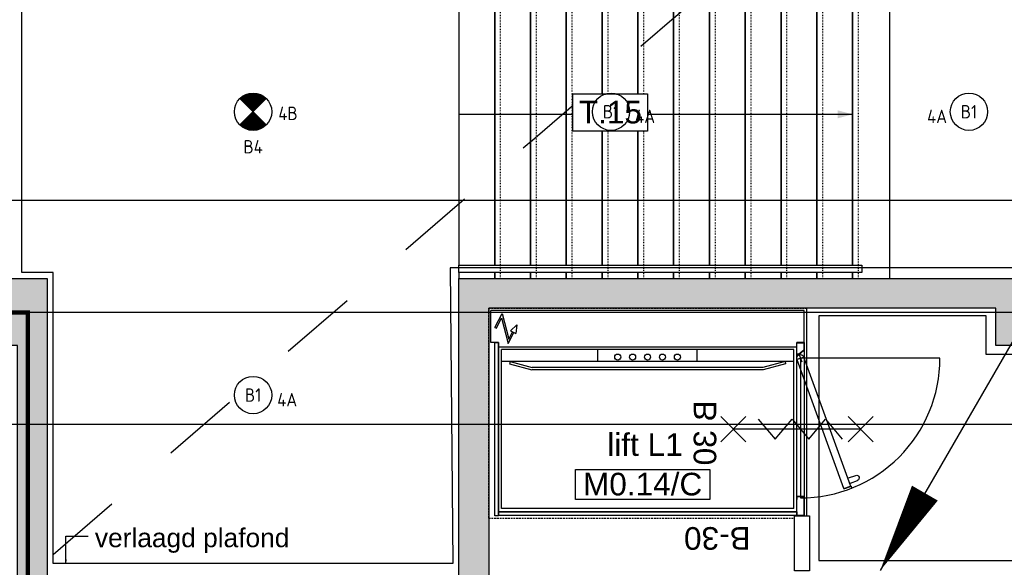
# Model space of a CAD drawing. Header units: millimetres. Extents: x -38031 to 110605, y -22066 to 88711.
# Tile 16 of 116: x 10090 to 16692, y 21365 to 25034. Entities that reach past the tile are written whole.
import ezdxf
from ezdxf.enums import TextEntityAlignment as Align

# ---------------------------------------------------------------- set-up
doc = ezdxf.new("R2010")
doc.units = ezdxf.units.MM
doc.header["$LTSCALE"] = 50
doc.set_wipeout_variables(frame=1)
for name, pattern in [('HIDDEN', [9.525, 6.35, -3.175]), ('STYLE_01', [0.41664, 0.20828, -0.20836]), ('STYLE_05', [0.20828, 0.069425, -0.138855]), ('STYLE_06', [1.04164, 0.625, -0.20828, 0.06943, -0.13893]), ('STYLE_14', [0.369094, 0.246063, -0.123031])]:
    doc.linetypes.add(name, pattern=pattern)
for name, color, linetype in [('AB$1A---_ATTRIB035', 8, 'Continuous'), ('AL$1A---_ALGEMEEN', 8, 'Continuous'), ('AM$1A---_ARCERING', 8, 'Continuous'), ('AT$1A---_TEKST100', 8, 'Continuous'), ('Bouwkundig', 8, 'Continuous'), ('brandscheiding', 5, 'HIDDEN'), ('EL6121--', 3, 'Continuous'), ('EL6311--', 3, 'Continuous'), ('EL6311--nv', 3, 'Continuous'), ('stramien', 1, 'Continuous'), ('versterkte strook', 7, 'Continuous')]:
    doc.layers.add(name, color=color, linetype=linetype)
doc.styles.add('Arial', font='ARIAL.TTF')
doc.styles.add('BURO-018', font='iso.shx', dxfattribs={"height": 90})
doc.styles.get("Standard").update_dxf_attribs({"font": 'iso.shx'})

# ---------------------------------------------------------------- blocks, each defined once
blk = doc.blocks.new('E00170')
at = {"color": 0, "linetype": 'Continuous'}
for q in [(5, 8.66), (-5, -8.66)]:
    blk.add_line((0, 0), q, dxfattribs=at)
for points in [[(5, 8.66, 0, 1, 0), (3.5, 6.062, 1, 1, 0)], [(-5, -8.66, 0, 1, 0), (-3.5, -6.062, 1, 1, 0)]]:
    blk.add_lwpolyline(points, format="xyseb", dxfattribs=at)
at = {"color": 0, "const_width": 0.5}
blk.add_lwpolyline([(-0.25, 0, 1), (0.25, 0, 1)], format="xyb", close=True, dxfattribs=at)
at = {"color": 0, "linetype": 'Continuous'}
blk.add_circle((0, 0), 0.5, dxfattribs=at)
blk = doc.blocks.new('1115B3A')
at = {"color": 0, "linetype": 'Continuous'}
blk.add_circle((0, 0), 2.5, dxfattribs=at)
at = {"color": 0, "linetype": 'Continuous', "style": 'BURO-018'}
for tag, p in [('E_GKAST', (0, 8)), ('E_GROEP', (0, 5)), ('E_SGROEP', (4.5, 5)), ('E_ARMCODE', (0, 0)), ('E_SLET', (4.5, -1))]:
    blk.add_attdef(tag, text='', height=1.8, dxfattribs=at).set_placement(p, align=Align.MIDDLE)
blk = doc.blocks.new('E00018')
at = {"color": 0, "linetype": 'Continuous'}
for p, q in [((-1.77, -1.77), (1.77, 1.77)), ((1.77, -1.77), (-1.77, 1.77))]:
    blk.add_line(p, q, dxfattribs=at)
at = {"color": 0, "linetype": 'Continuous', "const_width": 2.5}
for points in [[(-0.88, 0.88, -0.198912), (0, 1.25, -0.198912), (0.88, 0.88, -1)], [(-0.88, -0.88, 0.198912), (0, -1.25, 0.198912), (0.88, -0.88, 1)]]:
    blk.add_lwpolyline(points, format="xyb", dxfattribs=at)
blk = doc.blocks.new('1115B3A-NO1')
at = {"color": 0, "linetype": 'Continuous'}
blk.add_circle((0, 0), 2.5, dxfattribs=at)
at = {"color": 0, "zscale": 100}
blk.add_blockref('E00018', (0, 0), dxfattribs=at)
at = {"color": 0, "linetype": 'Continuous', "style": 'BURO-018'}
for tag, p in [('E_GKAST', (0, 8)), ('E_GROEP', (0, 5)), ('E_SGROEP', (4.5, 5)), ('E_ARMCODE', (0, 0)), ('E_SLET', (4.5, -1))]:
    blk.add_attdef(tag, text='', height=1.8, dxfattribs=at).set_placement(p, align=Align.MIDDLE)
blk = doc.blocks.new('trapcode')
at = {"layer": 'AL$1A---_ALGEMEEN', "color": 0, "flags": 1}
for tag, p in [('peil', (-250, -386)), ('onderdeel', (-250, -658.7))]:
    blk.add_attdef(tag, p, '', height=151.5, dxfattribs=at)
at = {"color": 0}
blk.add_wipeout([(-250, 136.8), (250, 136.8), (250, -113.2), (-250, -113.2)], dxfattribs=at).dxf.layer = 'AL$1A---_ALGEMEEN'
at = {"layer": 'AL$1A---_ALGEMEEN', "color": 0}
blk.add_lwpolyline([(-250, 136.8), (250, 136.8), (250, -113.2), (-250, -113.2)], close=True, dxfattribs=at)
at = {"layer": 'AL$1A---_ALGEMEEN', "color": 0, "style": 'Arial'}
blk.add_attdef('ruimtenummer', text='', height=151.5, dxfattribs=at).set_placement((1.7, 90.8), align=Align.TOP_CENTER)
blk = doc.blocks.new('txt 1_100 verlaagd plafond')
at = {"layer": 'AL$1A---_ALGEMEEN', "color": 0}
for p, q in [((-1830, 0), (-1830, 182.6)), ((-1830, 182.6), (-1680, 182.6))]:
    blk.add_line(p, q, dxfattribs=at)
blk.add_solid([(-1830, 0), (-1836.7, 25), (-1823.3, 25)], dxfattribs=at)
at = {"layer": 'AT$1A---_TEKST100', "insert": (-983.5, 235.8), "char_height": 126.27, "attachment_point": 2, "line_spacing_factor": 0.967741, "style": 'Arial'}
blk.add_mtext('{\\C256;\\lverlaagd plafond}', dxfattribs=at)
blk = doc.blocks.new('txt- B-30')
at = {"color": 0}
blk.add_wipeout([(-223.3, -118.5), (223.3, -118.5), (223.3, 124.9), (-223.3, 124.9)], dxfattribs=at).dxf.layer = 'AL$1A---_ALGEMEEN'
at = {"layer": 'AT$1A---_TEKST100', "insert": (0, -112.2), "char_height": 151.525, "attachment_point": 8, "line_spacing_factor": 0.967741, "style": 'Arial'}
blk.add_mtext('{\\C256;\\lB-30}', dxfattribs=at)
blk = doc.blocks.new('Group-73')
at = {"color": 0}
blk.add_wipeout([(2640, 2200), (2640, 0), (2880, 0), (2880, 2200)], dxfattribs=at).dxf.layer = 'AL$1A---_ALGEMEEN'
at = {"layer": 'AL$1A---_ALGEMEEN', "color": 0}
blk.add_lwpolyline([(2640, 2200), (2640, 0), (2880, 0), (2880, 2200)], close=True, dxfattribs=at)
at = {"color": 0}
blk.add_wipeout([(2400, 2200), (2400, 0), (2640, 0), (2640, 2200)], dxfattribs=at).dxf.layer = 'AL$1A---_ALGEMEEN'
at = {"layer": 'AL$1A---_ALGEMEEN', "color": 0}
blk.add_lwpolyline([(2400, 2200), (2400, 0), (2640, 0), (2640, 2200)], close=True, dxfattribs=at)
at = {"color": 0}
blk.add_wipeout([(2160, 2200), (2160, 0), (2400, 0), (2400, 2200)], dxfattribs=at).dxf.layer = 'AL$1A---_ALGEMEEN'
at = {"layer": 'AL$1A---_ALGEMEEN', "color": 0}
blk.add_lwpolyline([(2160, 2200), (2160, 0), (2400, 0), (2400, 2200)], close=True, dxfattribs=at)
at = {"color": 0}
blk.add_wipeout([(1920, 2200), (1920, 0), (2160, 0), (2160, 2200)], dxfattribs=at).dxf.layer = 'AL$1A---_ALGEMEEN'
at = {"layer": 'AL$1A---_ALGEMEEN', "color": 0}
blk.add_lwpolyline([(1920, 2200), (1920, 0), (2160, 0), (2160, 2200)], close=True, dxfattribs=at)
at = {"color": 0}
blk.add_wipeout([(1680, 2200), (1680, 0), (1920, 0), (1920, 2200)], dxfattribs=at).dxf.layer = 'AL$1A---_ALGEMEEN'
at = {"layer": 'AL$1A---_ALGEMEEN', "color": 0}
blk.add_lwpolyline([(1680, 2200), (1680, 0), (1920, 0), (1920, 2200)], close=True, dxfattribs=at)
at = {"color": 0}
blk.add_wipeout([(1440, 2200), (1440, 0), (1680, 0), (1680, 2200)], dxfattribs=at).dxf.layer = 'AL$1A---_ALGEMEEN'
at = {"layer": 'AL$1A---_ALGEMEEN', "color": 0}
blk.add_lwpolyline([(1440, 2200), (1440, 0), (1680, 0), (1680, 2200)], close=True, dxfattribs=at)
at = {"color": 0}
blk.add_wipeout([(1200, 2200), (1200, 0), (1440, 0), (1440, 2200)], dxfattribs=at).dxf.layer = 'AL$1A---_ALGEMEEN'
at = {"layer": 'AL$1A---_ALGEMEEN', "color": 0}
blk.add_lwpolyline([(1200, 2200), (1200, 0), (1440, 0), (1440, 2200)], close=True, dxfattribs=at)
at = {"color": 0}
blk.add_wipeout([(960, 2200), (960, 0), (1200, 0), (1200, 2200)], dxfattribs=at).dxf.layer = 'AL$1A---_ALGEMEEN'
at = {"layer": 'AL$1A---_ALGEMEEN', "color": 0}
blk.add_lwpolyline([(960, 2200), (960, 0), (1200, 0), (1200, 2200)], close=True, dxfattribs=at)
at = {"color": 0}
blk.add_wipeout([(720, 2200), (720, 0), (960, 0), (960, 2200)], dxfattribs=at).dxf.layer = 'AL$1A---_ALGEMEEN'
at = {"layer": 'AL$1A---_ALGEMEEN', "color": 0}
blk.add_lwpolyline([(720, 2200), (720, 0), (960, 0), (960, 2200)], close=True, dxfattribs=at)
at = {"color": 0}
blk.add_wipeout([(480, 2200), (480, 0), (720, 0), (720, 2200)], dxfattribs=at).dxf.layer = 'AL$1A---_ALGEMEEN'
at = {"layer": 'AL$1A---_ALGEMEEN', "color": 0}
blk.add_lwpolyline([(480, 2200), (480, 0), (720, 0), (720, 2200)], close=True, dxfattribs=at)
at = {"color": 0}
blk.add_wipeout([(240, 2200), (240, 0), (480, 0), (480, 2200)], dxfattribs=at).dxf.layer = 'AL$1A---_ALGEMEEN'
at = {"layer": 'AL$1A---_ALGEMEEN', "color": 0}
blk.add_lwpolyline([(240, 2200), (240, 0), (480, 0), (480, 2200)], close=True, dxfattribs=at)
at = {"color": 0}
blk.add_wipeout([(-10, 2200), (-10, 0), (240, 0), (240, 2200)], dxfattribs=at).dxf.layer = 'AL$1A---_ALGEMEEN'
at = {"layer": 'AL$1A---_ALGEMEEN', "color": 0}
blk.add_line((2880, 1100), (240, 1100), dxfattribs=at)
blk.add_lwpolyline([(-10, 2200), (-10, 0), (240, 0), (240, 2200)], close=True, dxfattribs=at)
blk.add_solid([(240, 1100), (340, 1126.8), (340, 1073.2)], dxfattribs=at)
blk = doc.blocks.new('trap 2100')
at = {"layer": 'AL$1A---_ALGEMEEN', "color": 0}
blk.add_blockref('Group-73', (0, 0), dxfattribs=at)
at = {"color": 0}
for points in [[(179, 2160), (2880, 2160), (2880, 2110), (179, 2110)], [(0, 90), (2880, 90), (2880, 40), (0, 40)]]:
    blk.add_wipeout(points, dxfattribs=at).dxf.layer = 'AL$1A---_ALGEMEEN'
at = {"layer": 'AL$1A---_ALGEMEEN', "color": 0, "linetype": 'STYLE_05'}
for p, q in [((200, 2200), (200, 0)), ((440, 2200), (440, 0)), ((680, 2200), (680, 0)), ((920, 2200), (920, 0)), ((1160, 2200), (1160, 0)), ((1400, 2200), (1400, 0)), ((1640, 2200), (1640, 0)), ((1880, 2200), (1880, 0)), ((2120, 2200), (2120, 0)), ((2360, 2200), (2360, 0)), ((2600, 2200), (2600, 0))]:
    blk.add_line(p, q, dxfattribs=at)
at = {"layer": 'AL$1A---_ALGEMEEN', "color": 0}
for points in [[(179, 2160), (2880, 2160), (2880, 2110), (179, 2110)], [(0, 90), (2880, 90), (2880, 40), (0, 40)]]:
    blk.add_lwpolyline(points, close=True, dxfattribs=at)
blk = doc.blocks.new('ruimtenummer')
at = {"layer": 'AL$1A---_ALGEMEEN', "color": 0, "flags": 1}
for tag, p in [('peil', (-450, -397.1)), ('onderdeel', (-450, -669.8))]:
    blk.add_attdef(tag, p, '', height=151.5, dxfattribs=at)
at = {"color": 0}
blk.add_wipeout([(-450, 100), (450, 100), (450, -100), (-450, -100)], dxfattribs=at).dxf.layer = 'AL$1A---_ALGEMEEN'
at = {"layer": 'AL$1A---_ALGEMEEN', "color": 0}
blk.add_lwpolyline([(-450, 100), (450, 100), (450, -100), (-450, -100)], close=True, dxfattribs=at)
at = {"layer": 'AL$1A---_ALGEMEEN', "color": 0, "style": 'Arial'}
blk.add_attdef('ruimtenummer', text='', height=151.5, dxfattribs=at).set_placement((0, 78), align=Align.TOP_CENTER)
blk = doc.blocks.new('tekst 12 pts')
at = {"layer": 'AL$1A---_ALGEMEEN', "color": 0, "style": 'Arial'}
blk.add_attdef('naam_ruimte', text='', height=151.5, dxfattribs=at).set_placement((0, -41.1), align=Align.TOP_CENTER)
at = {"layer": 'AL$1A---_ALGEMEEN', "color": 0, "flags": 1}
for tag, p in [('oppervlakte', (-264.6, -1003)), ('stramiennummer', (-264.6, -1275.7))]:
    blk.add_attdef(tag, p, '', height=151.5, dxfattribs=at)
blk = doc.blocks.new('V_gg2000')
at = {"layer": 'AL$1A---_ALGEMEEN', "color": 0}
blk.add_lwpolyline([(-1000, 0), (1000, 0), (1000, -25), (-1000, -25)], close=True, dxfattribs=at)
blk = doc.blocks.new('A0FRONT1160')
at = {"layer": 'AL$1A---_ALGEMEEN', "color": 0}
for p, q in [((-580, 0), (-580, -50)), ((-488, 0), (-580, 0)), ((-488, 0), (-488, -1.5)), ((454, -1.5), (454, 0)), ((580, 0), (454, 0)), ((580, -50), (580, 0)), ((-580, -50), (580, -50)), ((-578, -1.5), (-578, -48)), ((578, -1.5), (-578, -1.5)), ((-578, -48), (-533.3, -48)), ((-502.5, -12.3), (-531.8, -47.3)), ((-500.9, -13.6), (-530.3, -48.6)), ((-502, -11), (-502, -1.5)), ((-500, -11), (-500, -1.5)), ((-499.4, -16.1), (-450.6, -33.9)), ((-486.3, -20.9), (-463.7, -29.1)), ((-483.9, -49.4), (-466.1, -0.6)), ((377.2, -361.8), (-483.6, -48.5)), ((-470.9, -13.7), (-479.1, -36.3)), ((-466.4, -1.5), (394.3, -314.8)), ((450, -46), (450, -5.5)), ((452, -46), (452, -6.5)), ((454, -48), (578, -48)), ((470, -3.5), (455, -3.5)), ((470, -3.5), (470, -1.5)), ((578, -48), (578, -1.5)), ((398.1, -316.2), (381.7, -361.3)), ((399.9, -316.9), (383.5, -362)), ((398.1, -316.2), (399.9, -316.9)), ((324.8, -348), (309.7, -396.7)), ((326.5, -343.3), (324.8, -348)), ((362.3, -361.7), (342.6, -408.6)), ((362.3, -361.7), (364.1, -357)), ((384, -366.4), (394.4, -370.2)), ((384.7, -364.5), (395.1, -368.3)), ((395.1, -368.3), (394.4, -370.2))]:
    blk.add_line(p, q, dxfattribs=at)
for centre, radius, start, end in [((-475, -25), 25, 70, 250), ((-533.3, -46), 2, 270, 320), ((-533.3, -46), 4, 270, 320), ((-504, -11), 2, 320, 360), ((-504, -11), 4, 320, 360), ((454, -5.5), 4, 90, 180), ((454, -46), 4, 180, 270), ((455, -6.5), 3, 90, 180), ((454, -46), 2, 180, 270), ((392.9, -318.6), 4, 340, 70), ((378.6, -358), 4, 250, 340), ((385.4, -362.6), 4, 160, 250), ((385.4, -362.6), 2, 160, 250), ((326.4, -401.8), 17.5, 162.83784, 337.16216)]:
    blk.add_arc(centre, radius, start, end, dxfattribs=at)
blk = doc.blocks.new('V_gg1160')
at = {"layer": 'AL$1A---_ALGEMEEN', "color": 0}
blk.add_lwpolyline([(-580, 0), (580, 0), (580, -25), (-580, -25)], close=True, dxfattribs=at)
blk = doc.blocks.new('A-ELPIL')
at = {"layer": 'AL$1A---_ALGEMEEN', "color": 0}
for p, q in [((-73, 7), (-26, 100.9)), ((-64, 2.5), (-29, 72.7)), ((-29, 72.7), (16, -99.9)), ((-26, 100.9), (18.9, -71.6)), ((-73, 7), (-64, 2.5)), ((73.3, 25.9), (30.2, -15.3)), ((73.3, 25.9), (66.1, -33.3)), ((16, -99.9), (52.6, -26.6)), ((18.9, -71.6), (43.7, -22.1)), ((30.2, -15.3), (66.1, -33.3))]:
    blk.add_line(p, q, dxfattribs=at)
blk = doc.blocks.new('1000x1980')
at = {"layer": 'AL$1A---_ALGEMEEN', "color": 0}
for p, q in [((1050, 0), (-1050, 0)), ((-1050, -1.5), (-1050, 0)), ((1050, -215), (1050, 0)), ((-1050, -215), (-1050, -1.5)), ((-1050, -215), (-1050, -4)), ((-1050, -212), (-1050, -4.5)), ((-1000, -215), (-1050, -215)), ((-1000, -1348), (-1000, -215)), ((-1000, -243), (1000, -243)), ((-980, -1326.5), (-980, -261.5)), ((980, -261.5), (-980, -261.5)), ((-333, -341.5), (-333, -261.5)), ((333, -341.5), (333, -261.5)), ((980, -1326.5), (980, -261.5)), ((1000, -1348), (1000, -215)), ((1050, -215), (1000, -215)), ((1000, -238.5), (1000, -216.5)), ((1000, -242), (1000, -217)), ((1005, -215), (1047, -215)), ((980, -341.5), (-980, -341.5)), ((-922, -341.5), (-925.9, -356)), ((-925.9, -356), (-774.7, -396.5)), ((-922, -341.5), (-772.8, -381.5)), ((772.8, -381.5), (-772.8, -381.5)), ((922, -341.5), (772.8, -381.5)), ((925.9, -356), (774.7, -396.5)), ((922, -341.5), (925.9, -356)), ((774.7, -396.5), (-774.7, -396.5)), ((1000, -1348), (-1000, -1348)), ((980, -1326.5), (-980, -1326.5))]:
    blk.add_line(p, q, dxfattribs=at)
for centre in [(-200, -311.5), (-100, -311.5), (0, -311.5), (100, -311.5), (200, -311.5)]:
    blk.add_circle(centre, 20, dxfattribs=at)
blk = doc.blocks.new('Well-for-1000x1980')
at = {"layer": 'AL$1A---_ALGEMEEN', "color": 0, "linetype": 'STYLE_14'}
for p, q in [((-1065, 0), (1065, 0)), ((-1065, -1405), (-1065, 0)), ((1065, 0), (1065, -1405)), ((-1065, -1405), (1065, -1405))]:
    blk.add_line(p, q, dxfattribs=at)
blk = doc.blocks.new('Group-4')
at = {"layer": 'AL$1A---_ALGEMEEN', "color": 0}
for p, q in [((-84.4, 511.8), (84.4, 343.1)), ((-84.4, 343.1), (84.4, 511.8))]:
    blk.add_line(p, q, dxfattribs=at)
at = {"layer": 'AL$1A---_ALGEMEEN', "color": 0, "flags": 1}
blk.add_attdef('B60_30', (-84.4, 343.1), '', height=0.2, dxfattribs=at)
blk = doc.blocks.new('Group-5')
at = {"layer": 'AL$1A---_ALGEMEEN', "color": 0}
for p, q in [((-84.4, -343.1), (84.4, -511.8)), ((-84.4, -511.8), (84.4, -343.1))]:
    blk.add_line(p, q, dxfattribs=at)
at = {"layer": 'AL$1A---_ALGEMEEN', "color": 0, "flags": 1}
blk.add_attdef('B60_30', (-84.4, -511.8), '', height=0.2, dxfattribs=at)
blk = doc.blocks.new('65-wbdbo 30 zelfsl')
at = {"layer": 'AL$1A---_ALGEMEEN', "color": 0}
blk.add_line((0, -427.4), (0, 427.4), dxfattribs=at)
blk.add_lwpolyline([(-67.5, 259.3), (67.5, 145.4), (-67.5, 33.3), (67.5, -78.9), (-67.5, -191.1), (67.5, -303.2)], dxfattribs=at)
for name in ['Group-4', 'Group-5']:
    blk.add_blockref(name, (0, 0), dxfattribs=at)
at = {"layer": 'AT$1A---_TEKST100', "style": 'Arial'}
blk.add_text('B 30', height=151.52, dxfattribs=at).set_placement((24.8, 692.8), align=Align.TOP_CENTER)
blk = doc.blocks.new('Group-93')
at = {"layer": 'AL$1A---_ALGEMEEN', "color": 0, "flags": 128}
blk.add_lwpolyline([(-41036, -6745.4, 0.414214), (-40100.6, -5810), (-41036, -5810), (-41036, -6745.4)], format="xyb", close=True, dxfattribs=at)
at = {"layer": 'AL$1A---_ALGEMEEN', "color": 0}
for name, p in [('Well-for-1000x1980', (-42061, -5475)), ('1000x1980', (-42061, -5490)), ('A-ELPIL', (-43010.8, -5611.1)), ('V_gg2000', (-42061, -6838))]:
    blk.add_blockref(name, p, dxfattribs=at)
at = {"layer": 'AL$1A---_ALGEMEEN', "color": 0, "rotation": 90}
blk.add_blockref('V_gg1160', (-43086, -6285), dxfattribs=at)
at = {"layer": 'AL$1A---_ALGEMEEN', "color": 0, "xscale": -1, "rotation": 90}
for name, p in [('A0FRONT1160', (-41061, -6285)), ('65-wbdbo 30 zelfsl', (-41058.8, -6285))]:
    blk.add_blockref(name, p, dxfattribs=at)
blk = doc.blocks.new('200254 W 210e 19-03-2008')
at = {"layer": 'AL$1A---_ALGEMEEN'}
blk.add_lwpolyline([(19343.73, 3476.95), (19343.73, 3444.15), (19422.55, 3444.15), (19422.55, 3476.95), (19377.55, 3476.95), (19377.55, 3471.75), (19366.15, 3471.75), (19366.15, 3476.95)], close=True, dxfattribs=at)
at = {"layer": 'stramien', "linetype": 'STYLE_06', "ltscale": 50}
blk.add_line((19004.75, 3477.45), (21069.14, 3477.45), dxfattribs=at)
at = {"layer": 'AL$1A---_ALGEMEEN'}
ref = blk.add_blockref('trapcode', (19319.43, 3503.95), dxfattribs=dict(at, xscale=0.02, yscale=0.02, zscale=0.02))
ref.add_attrib('ruimtenummer', 'T.15', dxfattribs={"layer": 'AB$1A---_ATTRIB035', "height": 3.03, "style": 'Arial'}).set_placement((19319.46, 3505.76), align=Align.TOP_CENTER)
ref = blk.add_blockref('tekst 12 pts', (19320.41, 3462.02), dxfattribs=dict(at, xscale=0.02, yscale=0.02, zscale=0.02))
ref.add_attrib('naam_ruimte', 'lift L1', dxfattribs={"layer": 'AB$1A---_ATTRIB035', "height": 3.03, "style": 'Arial'}).set_placement((19320.41, 3461.2), align=Align.TOP_CENTER)
at = {"layer": 'AL$1A---_ALGEMEEN', "xscale": 0.02, "yscale": 0.02, "zscale": 0.02}
blk.add_blockref('txt 1_100 verlaagd plafond', (19279.35, 3443.75), dxfattribs=at)
at = {"layer": 'AL$1A---_ALGEMEEN', "xscale": 0.02, "yscale": 0.02, "zscale": 0.02, "rotation": 180}
blk.add_blockref('txt- B-30', (19330.11, 3446.43), dxfattribs=at)
blk.add_blockref('trap 2100', (19353.05, 3525.95), dxfattribs=at)
at = {"layer": 'AM$1A---_ARCERING', "linetype": 'Continuous', "lineweight": 0}
blk.add_hatch(color=256, dxfattribs=at).paths.add_polyline_path([(19299.45, 3440.75), (19295.45, 3440.75), (19295.45, 3481.95), (19376.45, 3481.95), (19376.45, 3472.95), (19367.45, 3472.95), (19367.45, 3477.95), (19299.45, 3477.95)])
at = {"layer": 'AL$1A---_ALGEMEEN', "linetype": 'STYLE_01'}
blk.add_line((19241.05, 3444.95), (19421.77, 3601.15), dxfattribs=at)
at = {"layer": 'AL$1A---_ALGEMEEN'}
for points in [[(19421.77, 3524.55), (19594.93, 3524.55), (19594.93, 3483.39), (19294.28, 3483.39), (19294.65, 3443.75), (19241.05, 3443.75), (19241.05, 3482.75), (19236.85, 3482.75), (19236.85, 3601.15), (19421.77, 3601.15)], [(19299.45, 3440.75), (19295.45, 3440.75), (19295.45, 3481.95), (19376.45, 3481.95), (19376.45, 3472.95), (19367.45, 3472.95), (19367.45, 3477.95), (19299.45, 3477.95)]]:
    blk.add_lwpolyline(points, close=True, dxfattribs=at)
ref = blk.add_blockref('trapcode', (19315.74, 3503.95), dxfattribs=dict(at, xscale=0.02, yscale=0.02, zscale=0.02))
ref.add_attrib('ruimtenummer', 'T.15', dxfattribs={"layer": 'AB$1A---_ATTRIB035', "height": 3.03, "style": 'Arial'}).set_placement((19315.77, 3505.76), align=Align.TOP_CENTER)
at = {"layer": 'AM$1A---_ARCERING', "linetype": 'Continuous', "lineweight": 0}
blk.add_hatch(color=256, dxfattribs=at).paths.add_polyline_path([(19236.25, 3472.95), (19231.25, 3472.95), (19231.25, 3599.13), (19231.25, 3738.45), (19236.25, 3738.45), (19236.25, 3939.35), (19231.25, 3939.35), (19231.25, 3948.35), (19236.25, 3948.35), (19236.25, 4155.35), (19231.25, 4155.35), (19231.25, 4164.35), (19236.25, 4164.35), (19236.25, 4188.55), (19240.25, 4188.55), (19240.25, 3729.45), (19235.25, 3729.45), (19235.25, 3605.97), (19376.45, 3605.97), (19376.45, 3601.97), (19235.25, 3601.97), (19235.25, 3481.95), (19240.25, 3481.95), (19240.25, 3039.03), (19236.25, 3038.59)])
at = {"layer": 'AL$1A---_ALGEMEEN'}
blk.add_lwpolyline([(19235.25, 3601.97), (19235.25, 3481.95), (19240.25, 3481.95), (19240.25, 3039.03), (19236.25, 3038.59), (19236.25, 3472.95), (19231.25, 3472.95), (19231.25, 3599.13)], dxfattribs=at)
ref = blk.add_blockref('ruimtenummer', (19320.09, 3454.35), dxfattribs=dict(at, xscale=0.02, yscale=0.02, zscale=0.02))
ref.add_attrib('ruimtenummer', 'M0.14/C', dxfattribs={"layer": 'AB$1A---_ATTRIB035', "height": 3.03, "style": 'Arial'}).set_placement((19320.09, 3455.91), align=Align.TOP_CENTER)
at = {"layer": 'AL$1A---_ALGEMEEN', "xscale": 0.02, "yscale": 0.02, "zscale": 0.02}
blk.add_blockref('Group-93', (20161.97, 3587.45), dxfattribs=at)
blk.add_wipeout([(19340.45, 3450.15), (19342.45, 3450.15), (19342.45, 3442.75), (19340.45, 3442.75)]).dxf.layer = 'AL$1A---_ALGEMEEN'
at = {"layer": 'AL$1A---_ALGEMEEN'}
blk.add_line((19342.05, 3477.95), (19342.05, 3450.15), dxfattribs=at)
blk.add_lwpolyline([(19340.45, 3450.15), (19342.45, 3450.15), (19342.45, 3442.75), (19340.45, 3442.75)], close=True, dxfattribs=at)

msp = doc.modelspace()

# ---------------------------------------------------------------- block references
at = {"layer": 'Bouwkundig', "xscale": 50, "yscale": 50, "zscale": 50}
msp.add_blockref('200254 W 210e 19-03-2008', (-951737.5, -150797.3), dxfattribs=at)

# ---------------------------------------------------------------- next in the draw order: linework, layer by layer
at = {"layer": 'brandscheiding', "const_width": 30}
msp.add_lwpolyline([(16856.8, 29400.9), (9918.6, 29400.9), (9918.6, 23072), (10144.2, 23072), (10144.2, 1050.4), (22471.5, 2466.1), (22576.5, 2046.6), (26416.4, 2497), (26391.8, 2816.1), (58146.5, 6594.8)], dxfattribs=at)
at = {"layer": 'versterkte strook'}
for p, q in [((8368.1, 23825), (81845.1, 23825)), ((8368.1, 22325), (81845.1, 22325))]:
    msp.add_line(p, q, dxfattribs=at)

# ---------------------------------------------------------------- next in the draw order: block references
at = {"layer": 'EL6121--', "xscale": 200, "yscale": 200, "zscale": 200}
msp.add_blockref('E00170', (16859.7, 23074.5), dxfattribs=at)
at = {"layer": 'EL6311--'}
ref = msp.add_blockref('1115B3A', (14055.1, 24417.5), dxfattribs=dict(at, xscale=50, yscale=50, zscale=50))
ref.add_attrib('E_ARMCODE', 'B1', dxfattribs={"layer": '0', "color": 1, "linetype": 'Continuous', "height": 90, "style": 'BURO-018'}).set_placement((14055.1, 24417.5), align=Align.MIDDLE)
ref.add_attrib('E_GROEP', '4A', dxfattribs={"layer": '0', "color": 1, "linetype": 'Continuous', "height": 90, "style": 'BURO-018'}).set_placement((14283.9, 24386.5), align=Align.MIDDLE)
ref = msp.add_blockref('1115B3A', (16455.1, 24417.5), dxfattribs=dict(at, xscale=50, yscale=50, zscale=50))
ref.add_attrib('E_ARMCODE', 'B1', dxfattribs={"layer": '0', "color": 1, "linetype": 'Continuous', "height": 90, "style": 'BURO-018'}).set_placement((16455.1, 24417.5), align=Align.MIDDLE)
ref.add_attrib('E_GROEP', '4A', dxfattribs={"layer": '0', "color": 1, "linetype": 'Continuous', "height": 90, "style": 'BURO-018'}).set_placement((16241.6, 24386.5), align=Align.MIDDLE)
ref = msp.add_blockref('1115B3A', (11655.1, 22518.9), dxfattribs=dict(at, xscale=50, yscale=50, zscale=50))
ref.add_attrib('E_ARMCODE', 'B1', dxfattribs={"layer": '0', "color": 1, "linetype": 'Continuous', "height": 90, "style": 'BURO-018'}).set_placement((11655.1, 22518.9), align=Align.MIDDLE)
ref.add_attrib('E_GROEP', '4A', dxfattribs={"layer": '0', "color": 1, "linetype": 'Continuous', "height": 90, "style": 'BURO-018'}).set_placement((11883.9, 22487.9), align=Align.MIDDLE)
at = {"layer": 'EL6311--nv', "color": 0}
ref = msp.add_blockref('1115B3A-NO1', (11655.1, 24417.5), dxfattribs=dict(at, xscale=50, yscale=50, zscale=50))
ref.add_attrib('E_ARMCODE', 'B4', dxfattribs={"layer": '0', "color": 1, "linetype": 'Continuous', "height": 90, "style": 'BURO-018'}).set_placement((11655.1, 24182.9), align=Align.MIDDLE)
ref.add_attrib('E_GROEP', '4B', dxfattribs={"layer": '0', "color": 1, "linetype": 'Continuous', "height": 90, "style": 'BURO-018'}).set_placement((11889.3, 24406.6), align=Align.MIDDLE)

doc.saveas('drawing.dxf')
